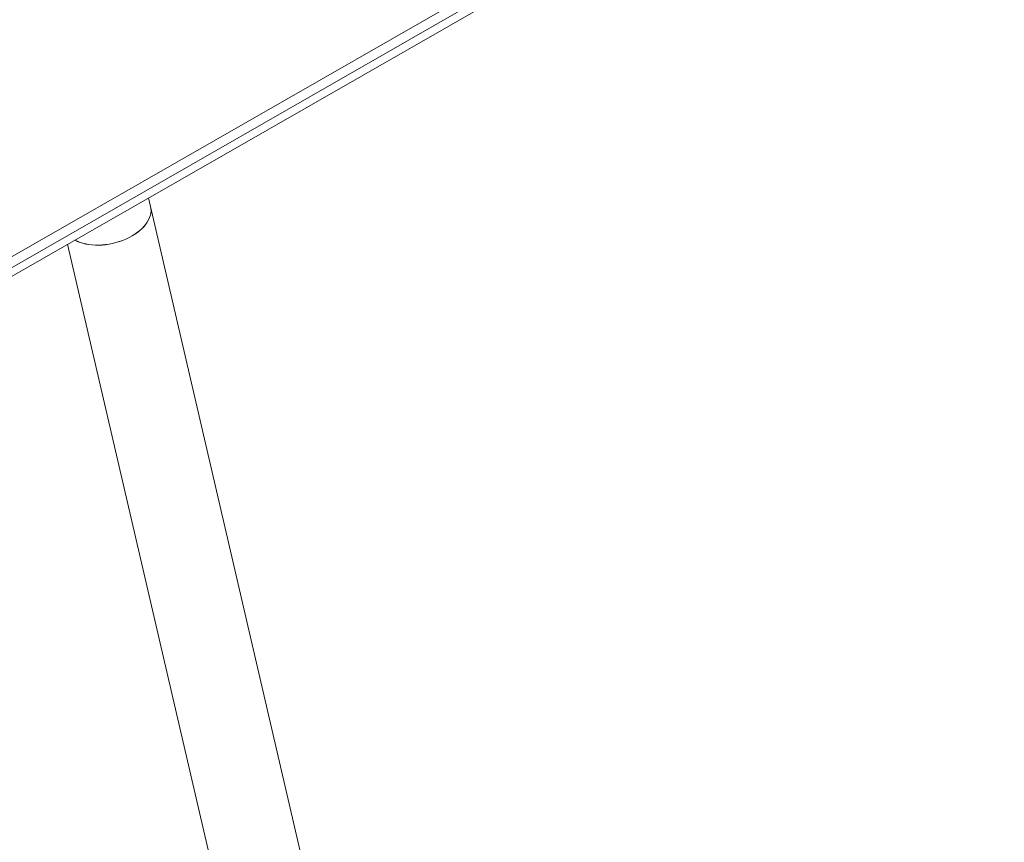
# Model space of a CAD drawing. Extents: x 5477758 to 5478338, y 5918296 to 5918502.
# Tile 95 of 138: x 5477951.73 to 5477952.1, y 5918461.598 to 5918461.907. Entities that reach past the tile are written whole.
import ezdxf

# ---------------------------------------------------------------- set-up
doc = ezdxf.new("R2010")
doc.units = 0
doc.layers.get('0').update_dxf_attribs({"linetype": 'CONTINUOUS', "lineweight": 13})
doc.layers.add('0_PROJEKTOWANE ZABAWKI', color=7, linetype='CONTINUOUS', lineweight=0)

# ---------------------------------------------------------------- blocks, each defined once
blk = doc.blocks.new('zw$CEC1')
for p, q in [((1185.357, -671.408), (1203.852, -732.935)), ((1203.852, -733.925), (1185.357, -672.398)), ((1185.063, -672.654), (1203.558, -734.182)), ((1190.852, -688.585), (1190.52, -688.585)), ((1333.074, -688.585), (1190.852, -688.585)), ((1333.074, -691.955), (1191.533, -691.955))]:
    blk.add_line(p, q)
for ratio, start_param, end_param in [(0.615741, 3.747166, 6.283188), (0.614029, 3.74861, 6.283185)]:
    blk.add_ellipse((1190.852, -690.27), major_axis=(0, 1.685), ratio=ratio, start_param=start_param, end_param=end_param)

msp = doc.modelspace()

# ---------------------------------------------------------------- block references
at = {"layer": '0_PROJEKTOWANE ZABAWKI', "xscale": 0.009981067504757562, "yscale": 0.009981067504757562, "zscale": 0.009981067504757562, "rotation": 283.0720937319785}
msp.add_blockref('zw$CEC1', (5477955.78541, 5918474.9692), dxfattribs=at)

doc.saveas('drawing.dxf')
